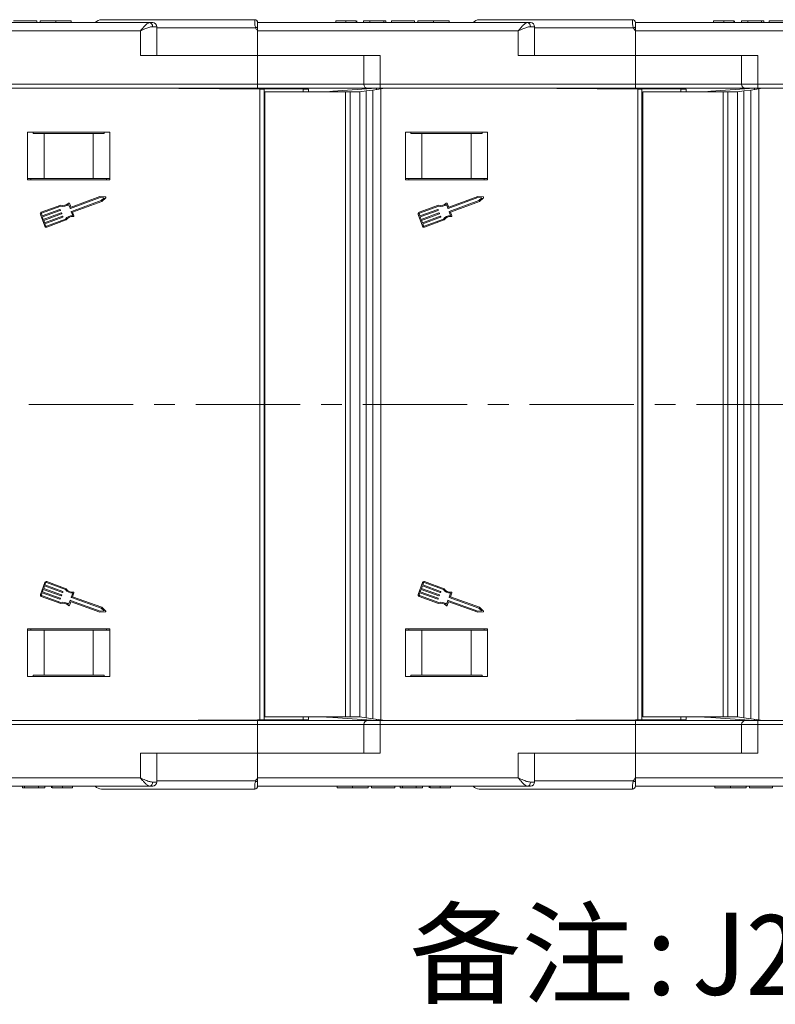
# Model space of a CAD drawing. Header units: millimetres. Extents: x 2390 to 3312, y -95 to 558.
# Tile 16 of 49: x 3054 to 3146, y 31 to 151. Entities that reach past the tile are written whole.
import ezdxf

# ---------------------------------------------------------------- set-up
doc = ezdxf.new("R2010")
doc.units = ezdxf.units.MM
doc.linetypes.add('CENTERX2', pattern=[20.32, 12.7, -2.54, 2.54, -2.54])
doc.styles.add('样式 1', font='仿宋_GB2312.ttf', dxfattribs={"width": 0.8, "height": 6})

msp = doc.modelspace()

# ---------------------------------------------------------------- linework, layer by layer
at = {"color": 7, "linetype": 'Continuous', "lineweight": 15}
for p, q in [((3036.97, 150.584), (3069.821, 150.584)), ((3056.086, 150.784), (3053.265, 150.784)), ((3056.086, 150.784), (3056.086, 150.584)), ((3056.496, 150.784), (3056.496, 150.584)), ((3058.399, 150.784), (3058.399, 150.584)), ((3060.291, 150.784), (3060.291, 150.584)), ((3063.97, 150.934), (3082.62, 150.934)), ((3069.821, 150.584), (3070.203, 150.584)), ((3070.193, 150.084), (3070.703, 150.084)), ((3070.703, 146.584), (3070.703, 150.084)), ((3082.735, 149.934), (3070.703, 149.934)), ((3082.62, 150.934), (3082.62, 150.934)), ((3082.97, 150.584), (3082.97, 150.058)), ((3082.97, 150.584), (3115.821, 150.584)), ((3082.97, 150.058), (3082.97, 149.584)), ((3092.496, 150.784), (3092.496, 150.584)), ((3093.732, 150.784), (3093.732, 150.584)), ((3094.973, 150.784), (3094.973, 150.584)), ((3095.06, 150.784), (3095.06, 150.584)), ((3095.881, 150.784), (3095.881, 150.584)), ((3096.65, 150.784), (3095.881, 150.784)), ((3096.65, 150.784), (3096.65, 150.584)), ((3098.342, 150.784), (3096.65, 150.784)), ((3098.342, 150.784), (3098.342, 150.584)), ((3098.599, 150.784), (3098.342, 150.784)), ((3098.599, 150.784), (3098.599, 150.584)), ((3099.265, 150.784), (3099.265, 150.584)), ((3102.086, 150.784), (3099.265, 150.784)), ((3102.086, 150.784), (3102.086, 150.584)), ((3102.496, 150.784), (3102.496, 150.584)), ((3104.399, 150.784), (3104.399, 150.584)), ((3106.291, 150.784), (3106.291, 150.584)), ((3109.97, 150.934), (3128.62, 150.934)), ((3115.821, 150.584), (3116.203, 150.584)), ((3116.193, 150.084), (3116.703, 150.084)), ((3116.703, 146.584), (3116.703, 150.084)), ((3128.735, 149.934), (3116.703, 149.934)), ((3128.62, 150.934), (3128.62, 150.934)), ((3128.97, 150.584), (3128.97, 150.058)), ((3128.97, 150.584), (3161.821, 150.584)), ((3128.97, 150.058), (3128.97, 149.584)), ((3138.496, 150.784), (3138.496, 150.584)), ((3139.732, 150.784), (3139.732, 150.584)), ((3140.973, 150.784), (3140.973, 150.584)), ((3141.06, 150.784), (3141.06, 150.584)), ((3141.881, 150.784), (3141.881, 150.584)), ((3142.65, 150.784), (3141.881, 150.784)), ((3142.65, 150.784), (3142.65, 150.584)), ((3144.342, 150.784), (3142.65, 150.784)), ((3144.342, 150.784), (3144.342, 150.584)), ((3144.599, 150.784), (3144.342, 150.784)), ((3144.599, 150.784), (3144.599, 150.584)), ((3145.265, 150.784), (3145.265, 150.584)), ((3148.086, 150.784), (3145.265, 150.784)), ((3068.703, 149.584), (3036.97, 149.584)), ((3068.703, 146.584), (3068.703, 149.584)), ((3082.97, 149.584), (3082.97, 146.584)), ((3114.703, 149.584), (3082.97, 149.584)), ((3114.703, 146.584), (3114.703, 149.584)), ((3160.703, 149.584), (3128.97, 149.584)), ((3128.97, 149.584), (3128.97, 146.584)), ((3068.703, 146.584), (3082.97, 146.584)), ((3097.891, 146.584), (3082.97, 146.584)), ((3082.97, 146.584), (3082.97, 143.084)), ((3095.891, 146.584), (3095.891, 143.084)), ((3097.891, 146.584), (3097.891, 143.084)), ((3114.703, 146.584), (3128.97, 146.584)), ((3143.891, 146.584), (3128.97, 146.584)), ((3128.97, 146.584), (3128.97, 143.084)), ((3141.891, 146.584), (3141.891, 143.084)), ((3143.891, 146.584), (3143.891, 143.084)), ((3051.891, 143.084), (3082.97, 143.084)), ((3082.97, 143.084), (3082.97, 142.584)), ((3082.97, 143.084), (3095.891, 143.084)), ((3095.891, 143.084), (3097.891, 143.084)), ((3097.891, 143.084), (3128.97, 143.084)), ((3097.891, 143.084), (3097.891, 142.584)), ((3128.97, 143.084), (3128.97, 142.584)), ((3128.97, 143.084), (3141.891, 143.084)), ((3141.891, 143.084), (3143.891, 143.084)), ((3143.891, 143.084), (3174.97, 143.084)), ((3143.891, 143.084), (3143.891, 142.584)), ((3082.97, 142.584), (3051.891, 142.584)), ((3082.968, 142.514), (3068.47, 142.584)), ((3083.26, 142.487), (3068.47, 142.584)), ((3088.51, 142.487), (3082.968, 142.514)), ((3082.968, 142.489), (3082.968, 142.514)), ((3096.354, 142.584), (3082.97, 142.584)), ((3083.26, 104.084), (3083.26, 142.487)), ((3083.26, 142.487), (3083.76, 142.484)), ((3083.76, 142.484), (3083.76, 104.084)), ((3083.874, 142.134), (3083.874, 104.084)), ((3083.874, 142.134), (3093.676, 142.134)), ((3088.51, 142.487), (3089.167, 142.484)), ((3088.51, 142.134), (3088.51, 142.487)), ((3089.167, 142.484), (3089.167, 142.134)), ((3090.927, 142.134), (3091.203, 142.153)), ((3091.373, 142.164), (3091.203, 142.153)), ((3091.203, 142.153), (3091.203, 142.134)), ((3092.143, 142.217), (3091.373, 142.164)), ((3091.373, 142.134), (3091.373, 142.164)), ((3097.47, 142.584), (3092.143, 142.217)), ((3092.143, 142.217), (3092.143, 142.134)), ((3093.676, 142.134), (3093.676, 104.084)), ((3093.676, 142.134), (3094.236, 142.134)), ((3094.236, 142.134), (3094.236, 104.084)), ((3094.236, 142.134), (3095.404, 142.134)), ((3095.404, 142.134), (3096.192, 142.249)), ((3095.404, 142.134), (3095.404, 104.084)), ((3096.192, 142.249), (3097.014, 142.37)), ((3096.192, 142.249), (3096.192, 104.084)), ((3097.891, 142.584), (3096.391, 142.584)), ((3097.014, 142.37), (3097.999, 142.514)), ((3097.014, 104.084), (3097.014, 142.37)), ((3097.47, 142.437), (3097.47, 142.584)), ((3128.97, 142.584), (3097.891, 142.584)), ((3098.47, 142.584), (3097.999, 142.514)), ((3097.999, 142.514), (3097.999, 104.084)), ((3128.968, 142.514), (3114.47, 142.584)), ((3129.26, 142.487), (3114.47, 142.584)), ((3134.51, 142.487), (3128.968, 142.514)), ((3128.968, 142.489), (3128.968, 142.514)), ((3142.354, 142.584), (3128.97, 142.584)), ((3129.26, 104.084), (3129.26, 142.487)), ((3129.26, 142.487), (3129.76, 142.484)), ((3129.76, 142.484), (3129.76, 104.084)), ((3129.874, 142.134), (3129.874, 104.084)), ((3129.874, 142.134), (3139.676, 142.134)), ((3134.51, 142.487), (3135.167, 142.484)), ((3134.51, 142.134), (3134.51, 142.487)), ((3135.167, 142.484), (3135.167, 142.134)), ((3136.927, 142.134), (3137.203, 142.153)), ((3137.373, 142.164), (3137.203, 142.153)), ((3137.203, 142.153), (3137.203, 142.134)), ((3138.143, 142.217), (3137.373, 142.164)), ((3137.373, 142.134), (3137.373, 142.164)), ((3143.47, 142.584), (3138.143, 142.217)), ((3138.143, 142.217), (3138.143, 142.134)), ((3139.676, 142.134), (3139.676, 104.084)), ((3139.676, 142.134), (3140.236, 142.134)), ((3140.236, 142.134), (3140.236, 104.084)), ((3140.236, 142.134), (3141.404, 142.134)), ((3141.404, 142.134), (3142.192, 142.249)), ((3141.404, 142.134), (3141.404, 104.084)), ((3142.192, 142.249), (3143.014, 142.37)), ((3142.192, 142.249), (3142.192, 104.084)), ((3143.891, 142.584), (3142.391, 142.584)), ((3143.014, 142.37), (3143.999, 142.514)), ((3143.014, 104.084), (3143.014, 142.37)), ((3143.47, 142.437), (3143.47, 142.584)), ((3174.97, 142.584), (3143.891, 142.584)), ((3144.47, 142.584), (3143.999, 142.514)), ((3143.999, 142.514), (3143.999, 104.084)), ((3064.97, 137.234), (3054.97, 137.234)), ((3054.97, 137.234), (3054.97, 131.434)), ((3055.637, 137.084), (3055.637, 137.234)), ((3056.97, 137.084), (3055.637, 137.084)), ((3056.97, 131.584), (3056.97, 137.084)), ((3062.97, 137.084), (3056.97, 137.084)), ((3062.97, 131.584), (3062.97, 137.084)), ((3064.304, 137.084), (3062.97, 137.084)), ((3064.304, 137.234), (3064.304, 137.084)), ((3064.97, 131.434), (3064.97, 137.234)), ((3110.97, 137.234), (3100.97, 137.234)), ((3100.97, 137.234), (3100.97, 131.434)), ((3101.637, 137.084), (3101.637, 137.234)), ((3102.97, 137.084), (3101.637, 137.084)), ((3102.97, 131.584), (3102.97, 137.084)), ((3108.97, 137.084), (3102.97, 137.084)), ((3108.97, 131.584), (3108.97, 137.084)), ((3110.304, 137.084), (3108.97, 137.084)), ((3110.304, 137.234), (3110.304, 137.084)), ((3110.97, 131.434), (3110.97, 137.234)), ((3056.97, 131.584), (3054.97, 131.584)), ((3054.97, 131.434), (3064.97, 131.434)), ((3055.37, 131.584), (3055.37, 131.434)), ((3062.97, 131.584), (3056.97, 131.584)), ((3064.97, 131.584), (3062.97, 131.584)), ((3064.57, 131.584), (3064.57, 131.434)), ((3102.97, 131.584), (3100.97, 131.584)), ((3100.97, 131.434), (3110.97, 131.434)), ((3101.37, 131.584), (3101.37, 131.434)), ((3108.97, 131.584), (3102.97, 131.584)), ((3110.97, 131.584), (3108.97, 131.584)), ((3110.57, 131.584), (3110.57, 131.434)), ((3059.017, 128.341), (3056.638, 127.472)), ((3060.14, 127.97), (3059.97, 128.434)), ((3060.216, 128.134), (3060.057, 128.568)), ((3063.793, 129.271), (3060.181, 127.951)), ((3063.774, 129.4), (3060.257, 128.115)), ((3060.312, 127.591), (3063.925, 128.911)), ((3060.446, 127.504), (3063.993, 128.8)), ((3064.439, 129.366), (3063.774, 129.4)), ((3064.282, 129.246), (3063.793, 129.271)), ((3063.925, 128.911), (3064.282, 129.246)), ((3063.993, 128.8), (3064.479, 129.255)), ((3105.017, 128.341), (3102.638, 127.472)), ((3106.14, 127.97), (3105.97, 128.434)), ((3106.216, 128.134), (3106.057, 128.568)), ((3109.793, 129.271), (3106.181, 127.951)), ((3109.774, 129.4), (3106.257, 128.115)), ((3106.312, 127.591), (3109.925, 128.911)), ((3106.446, 127.504), (3109.993, 128.8)), ((3110.439, 129.366), (3109.774, 129.4)), ((3110.282, 129.246), (3109.793, 129.271)), ((3109.925, 128.911), (3110.282, 129.246)), ((3109.993, 128.8), (3110.479, 129.255)), ((3056.524, 127.227), (3057.05, 125.788)), ((3056.644, 127.271), (3056.732, 127.031)), ((3059.023, 128.208), (3056.682, 127.353)), ((3056.732, 127.031), (3058.905, 127.825)), ((3058.949, 127.705), (3056.776, 126.911)), ((3056.885, 126.611), (3059.059, 127.405)), ((3059.103, 127.285), (3056.929, 126.491)), ((3058.946, 127.806), (3058.968, 127.746)), ((3059.1, 127.386), (3059.122, 127.326)), ((3060.462, 127.087), (3060.293, 127.55)), ((3060.615, 127.04), (3060.446, 127.504)), ((3102.524, 127.227), (3103.05, 125.788)), ((3102.644, 127.271), (3102.732, 127.031)), ((3105.023, 128.208), (3102.682, 127.353)), ((3102.732, 127.031), (3104.905, 127.825)), ((3104.949, 127.705), (3102.776, 126.911)), ((3102.885, 126.611), (3105.059, 127.405)), ((3105.103, 127.285), (3102.929, 126.491)), ((3104.946, 127.806), (3104.968, 127.746)), ((3105.1, 127.386), (3105.122, 127.326)), ((3106.462, 127.087), (3106.293, 127.55)), ((3106.615, 127.04), (3106.446, 127.504)), ((3056.776, 126.911), (3056.885, 126.611)), ((3056.929, 126.491), (3057.039, 126.191)), ((3057.039, 126.191), (3059.212, 126.985)), ((3059.256, 126.866), (3057.082, 126.071)), ((3057.082, 126.071), (3057.17, 125.832)), ((3057.252, 125.794), (3059.593, 126.649)), ((3057.296, 125.674), (3059.674, 126.542)), ((3059.253, 126.966), (3059.275, 126.906)), ((3102.776, 126.911), (3102.885, 126.611)), ((3102.929, 126.491), (3103.039, 126.191)), ((3103.039, 126.191), (3105.212, 126.985)), ((3105.256, 126.866), (3103.082, 126.071)), ((3103.082, 126.071), (3103.17, 125.832)), ((3103.252, 125.794), (3105.593, 126.649)), ((3103.296, 125.674), (3105.674, 126.542)), ((3105.253, 126.966), (3105.275, 126.906)), ((3083.26, 65.68), (3083.26, 104.084)), ((3083.76, 104.084), (3083.76, 65.684)), ((3083.874, 104.084), (3083.874, 66.034)), ((3093.676, 104.084), (3093.676, 66.034)), ((3094.236, 104.084), (3094.236, 66.034)), ((3095.404, 104.084), (3095.404, 66.034)), ((3096.192, 104.084), (3096.192, 65.918)), ((3097.014, 65.797), (3097.014, 104.084)), ((3097.999, 104.084), (3097.999, 65.653)), ((3129.26, 65.68), (3129.26, 104.084)), ((3129.76, 104.084), (3129.76, 65.684)), ((3129.874, 104.084), (3129.874, 66.034)), ((3139.676, 104.084), (3139.676, 66.034)), ((3140.236, 104.084), (3140.236, 66.034)), ((3141.404, 104.084), (3141.404, 66.034)), ((3142.192, 104.084), (3142.192, 65.918)), ((3143.014, 65.797), (3143.014, 104.084)), ((3143.999, 104.084), (3143.999, 65.653)), ((3057.05, 82.379), (3056.524, 80.94)), ((3056.885, 81.556), (3056.776, 81.256)), ((3059.059, 80.762), (3056.885, 81.556)), ((3057.039, 81.976), (3056.929, 81.676)), ((3056.929, 81.676), (3059.103, 80.882)), ((3059.212, 81.182), (3057.039, 81.976)), ((3057.17, 82.336), (3057.082, 82.096)), ((3057.082, 82.096), (3059.256, 81.302)), ((3059.593, 81.519), (3057.252, 82.374)), ((3059.674, 81.625), (3057.296, 82.494)), ((3103.05, 82.379), (3102.524, 80.94)), ((3102.885, 81.556), (3102.776, 81.256)), ((3105.059, 80.762), (3102.885, 81.556)), ((3103.039, 81.976), (3102.929, 81.676)), ((3102.929, 81.676), (3105.103, 80.882)), ((3105.212, 81.182), (3103.039, 81.976)), ((3103.17, 82.336), (3103.082, 82.096)), ((3103.082, 82.096), (3105.256, 81.302)), ((3105.593, 81.519), (3103.252, 82.374)), ((3105.674, 81.625), (3103.296, 82.494)), ((3056.638, 80.695), (3059.017, 79.826)), ((3056.732, 81.136), (3056.644, 80.897)), ((3056.682, 80.815), (3059.023, 79.96)), ((3058.905, 80.342), (3056.732, 81.136)), ((3056.776, 81.256), (3058.949, 80.462)), ((3058.968, 80.421), (3058.946, 80.361)), ((3059.122, 80.841), (3059.1, 80.781)), ((3059.275, 81.261), (3059.253, 81.201)), ((3060.293, 80.617), (3060.462, 81.08)), ((3063.925, 79.256), (3060.312, 80.576)), ((3060.446, 80.663), (3060.615, 81.127)), ((3063.993, 79.367), (3060.446, 80.663)), ((3102.638, 80.695), (3105.017, 79.826)), ((3102.732, 81.136), (3102.644, 80.897)), ((3102.682, 80.815), (3105.023, 79.96)), ((3104.905, 80.342), (3102.732, 81.136)), ((3102.776, 81.256), (3104.949, 80.462)), ((3104.968, 80.421), (3104.946, 80.361)), ((3105.122, 80.841), (3105.1, 80.781)), ((3105.275, 81.261), (3105.253, 81.201)), ((3106.293, 80.617), (3106.462, 81.08)), ((3109.925, 79.256), (3106.312, 80.576)), ((3106.446, 80.663), (3106.615, 81.127)), ((3109.993, 79.367), (3106.446, 80.663)), ((3059.97, 79.734), (3060.14, 80.197)), ((3060.057, 79.599), (3060.216, 80.033)), ((3060.181, 80.216), (3063.793, 78.896)), ((3060.257, 80.052), (3063.774, 78.767)), ((3064.282, 78.922), (3063.925, 79.256)), ((3064.479, 78.912), (3063.993, 79.367)), ((3105.97, 79.734), (3106.14, 80.197)), ((3106.057, 79.599), (3106.216, 80.033)), ((3106.181, 80.216), (3109.793, 78.896)), ((3106.257, 80.052), (3109.774, 78.767)), ((3110.282, 78.922), (3109.925, 79.256)), ((3110.479, 78.912), (3109.993, 79.367)), ((3063.774, 78.767), (3064.439, 78.802)), ((3063.793, 78.896), (3064.282, 78.922)), ((3109.774, 78.767), (3110.439, 78.802)), ((3109.793, 78.896), (3110.282, 78.922)), ((3064.97, 76.734), (3054.97, 76.734)), ((3054.97, 76.734), (3054.97, 70.934)), ((3056.97, 76.584), (3054.97, 76.584)), ((3055.37, 76.734), (3055.37, 76.584)), ((3056.97, 76.584), (3056.97, 71.084)), ((3062.97, 76.584), (3056.97, 76.584)), ((3062.97, 76.584), (3062.97, 71.084)), ((3064.97, 76.584), (3062.97, 76.584)), ((3064.57, 76.734), (3064.57, 76.584)), ((3064.97, 70.934), (3064.97, 76.734)), ((3110.97, 76.734), (3100.97, 76.734)), ((3100.97, 76.734), (3100.97, 70.934)), ((3102.97, 76.584), (3100.97, 76.584)), ((3101.37, 76.734), (3101.37, 76.584)), ((3102.97, 76.584), (3102.97, 71.084)), ((3108.97, 76.584), (3102.97, 76.584)), ((3108.97, 76.584), (3108.97, 71.084)), ((3110.97, 76.584), (3108.97, 76.584)), ((3110.57, 76.734), (3110.57, 76.584)), ((3110.97, 70.934), (3110.97, 76.734)), ((3054.97, 70.934), (3064.97, 70.934)), ((3055.637, 71.084), (3055.637, 70.934)), ((3056.97, 71.084), (3055.637, 71.084)), ((3062.97, 71.084), (3056.97, 71.084)), ((3064.304, 71.084), (3062.97, 71.084)), ((3064.304, 70.934), (3064.304, 71.084)), ((3100.97, 70.934), (3110.97, 70.934)), ((3101.637, 71.084), (3101.637, 70.934)), ((3102.97, 71.084), (3101.637, 71.084)), ((3108.97, 71.084), (3102.97, 71.084)), ((3110.304, 71.084), (3108.97, 71.084)), ((3110.304, 70.934), (3110.304, 71.084)), ((3093.676, 66.034), (3083.874, 66.034)), ((3088.51, 65.68), (3088.51, 66.034)), ((3089.167, 66.034), (3089.167, 65.684)), ((3091.203, 66.015), (3090.927, 66.034)), ((3091.203, 66.034), (3091.203, 66.015)), ((3091.203, 66.015), (3091.373, 66.003)), ((3091.373, 66.003), (3091.373, 66.034)), ((3091.373, 66.003), (3092.143, 65.95)), ((3092.143, 66.034), (3092.143, 65.95)), ((3094.236, 66.034), (3093.676, 66.034)), ((3095.404, 66.034), (3094.236, 66.034)), ((3096.192, 65.918), (3095.404, 66.034)), ((3139.676, 66.034), (3129.874, 66.034)), ((3134.51, 65.68), (3134.51, 66.034)), ((3135.167, 66.034), (3135.167, 65.684)), ((3137.203, 66.015), (3136.927, 66.034)), ((3137.203, 66.034), (3137.203, 66.015)), ((3137.203, 66.015), (3137.373, 66.003)), ((3137.373, 66.003), (3137.373, 66.034)), ((3137.373, 66.003), (3138.143, 65.95)), ((3138.143, 66.034), (3138.143, 65.95)), ((3140.236, 66.034), (3139.676, 66.034)), ((3141.404, 66.034), (3140.236, 66.034)), ((3142.192, 65.918), (3141.404, 66.034)), ((3082.97, 65.584), (3051.891, 65.584)), ((3051.891, 65.084), (3082.97, 65.084)), ((3068.47, 65.584), (3083.26, 65.68)), ((3068.47, 65.584), (3082.968, 65.654)), ((3082.968, 65.654), (3088.51, 65.68)), ((3082.968, 65.654), (3082.968, 65.678)), ((3082.97, 65.084), (3082.97, 65.584)), ((3096.354, 65.584), (3082.97, 65.584)), ((3082.97, 61.584), (3082.97, 65.084)), ((3082.97, 65.084), (3095.891, 65.084)), ((3083.76, 65.684), (3083.26, 65.68)), ((3089.167, 65.684), (3088.51, 65.68)), ((3092.143, 65.95), (3097.47, 65.584)), ((3095.891, 65.084), (3095.891, 61.584)), ((3095.891, 65.084), (3097.891, 65.084)), ((3097.014, 65.797), (3096.192, 65.918)), ((3097.891, 65.584), (3096.391, 65.584)), ((3097.999, 65.653), (3097.014, 65.797)), ((3097.47, 65.584), (3097.47, 65.73)), ((3128.97, 65.584), (3097.891, 65.584)), ((3097.891, 65.084), (3097.891, 65.584)), ((3097.891, 65.084), (3128.97, 65.084)), ((3097.891, 61.584), (3097.891, 65.084)), ((3097.999, 65.653), (3098.47, 65.584)), ((3114.47, 65.584), (3129.26, 65.68)), ((3114.47, 65.584), (3128.968, 65.654)), ((3128.968, 65.654), (3134.51, 65.68)), ((3128.968, 65.654), (3128.968, 65.678)), ((3142.354, 65.584), (3128.97, 65.584)), ((3128.97, 65.084), (3128.97, 65.584)), ((3128.97, 61.584), (3128.97, 65.084)), ((3128.97, 65.084), (3141.891, 65.084)), ((3129.76, 65.684), (3129.26, 65.68)), ((3135.167, 65.684), (3134.51, 65.68)), ((3138.143, 65.95), (3143.47, 65.584)), ((3141.891, 65.084), (3141.891, 61.584)), ((3141.891, 65.084), (3143.891, 65.084)), ((3143.014, 65.797), (3142.192, 65.918)), ((3143.891, 65.584), (3142.391, 65.584)), ((3143.999, 65.653), (3143.014, 65.797)), ((3143.47, 65.584), (3143.47, 65.73)), ((3174.97, 65.584), (3143.891, 65.584)), ((3143.891, 65.084), (3143.891, 65.584)), ((3143.891, 65.084), (3174.97, 65.084)), ((3143.891, 61.584), (3143.891, 65.084)), ((3143.999, 65.653), (3144.47, 65.584)), ((3068.703, 61.584), (3068.703, 58.584)), ((3068.703, 61.584), (3082.97, 61.584)), ((3070.703, 58.084), (3070.703, 61.584)), ((3082.97, 58.584), (3082.97, 61.584)), ((3097.891, 61.584), (3082.97, 61.584)), ((3114.703, 61.584), (3114.703, 58.584)), ((3114.703, 61.584), (3128.97, 61.584)), ((3116.703, 58.084), (3116.703, 61.584)), ((3128.97, 58.584), (3128.97, 61.584)), ((3143.891, 61.584), (3128.97, 61.584)), ((3068.703, 58.584), (3036.97, 58.584)), ((3036.97, 57.584), (3069.821, 57.584)), ((3054.342, 57.384), (3054.342, 57.584)), ((3054.599, 57.384), (3054.599, 57.584)), ((3056.291, 57.384), (3056.291, 57.584)), ((3057.06, 57.384), (3057.06, 57.584)), ((3057.881, 57.384), (3057.881, 57.584)), ((3057.968, 57.384), (3057.968, 57.584)), ((3059.209, 57.384), (3059.209, 57.584)), ((3060.445, 57.384), (3060.445, 57.584)), ((3069.821, 57.584), (3070.203, 57.584)), ((3070.193, 58.084), (3070.703, 58.084)), ((3082.735, 58.234), (3070.703, 58.234)), ((3114.703, 58.584), (3082.97, 58.584)), ((3082.97, 58.109), (3082.97, 58.584)), ((3082.97, 57.584), (3082.97, 58.109)), ((3082.97, 57.584), (3115.821, 57.584)), ((3092.65, 57.384), (3092.65, 57.584)), ((3094.542, 57.384), (3094.542, 57.584)), ((3096.445, 57.384), (3096.445, 57.584)), ((3096.855, 57.384), (3096.855, 57.584)), ((3099.676, 57.384), (3099.676, 57.584)), ((3100.342, 57.384), (3100.342, 57.584)), ((3100.599, 57.384), (3100.599, 57.584)), ((3102.291, 57.384), (3102.291, 57.584)), ((3103.06, 57.384), (3103.06, 57.584)), ((3103.881, 57.384), (3103.881, 57.584)), ((3103.968, 57.384), (3103.968, 57.584)), ((3105.209, 57.384), (3105.209, 57.584)), ((3106.445, 57.384), (3106.445, 57.584)), ((3115.821, 57.584), (3116.203, 57.584)), ((3116.193, 58.084), (3116.703, 58.084)), ((3128.735, 58.234), (3116.703, 58.234)), ((3160.703, 58.584), (3128.97, 58.584)), ((3128.97, 58.109), (3128.97, 58.584)), ((3128.97, 57.584), (3128.97, 58.109)), ((3128.97, 57.584), (3161.821, 57.584)), ((3138.65, 57.384), (3138.65, 57.584)), ((3140.542, 57.384), (3140.542, 57.584)), ((3142.445, 57.384), (3142.445, 57.584)), ((3142.855, 57.384), (3142.855, 57.584)), ((3145.676, 57.384), (3145.676, 57.584)), ((3054.342, 57.384), (3054.599, 57.384)), ((3054.599, 57.384), (3056.291, 57.384)), ((3056.291, 57.384), (3057.06, 57.384)), ((3063.97, 57.234), (3082.62, 57.234)), ((3082.62, 57.234), (3082.62, 57.234)), ((3096.855, 57.384), (3099.676, 57.384)), ((3100.342, 57.384), (3100.599, 57.384)), ((3100.599, 57.384), (3102.291, 57.384)), ((3102.291, 57.384), (3103.06, 57.384)), ((3109.97, 57.234), (3128.62, 57.234)), ((3128.62, 57.234), (3128.62, 57.234)), ((3142.855, 57.384), (3145.676, 57.384))]:
    msp.add_line(p, q, dxfattribs=at)
at = {"color": 1, "linetype": 'CENTERX2', "lineweight": 13}
msp.add_line((3230.395, 104.084), (2679.733, 104.084), dxfattribs=at)
at = {"color": 7, "linetype": 'Continuous', "lineweight": 15}
for centre, radius, start, end in [((3063.97, 149.934), 1, 90, 139.4584), ((3069.746, 150.139), 0.451, 352.91865, 80.4798), ((3070.203, 150.084), 0.5, 0, 90), ((3082.62, 150.584), 0.35, 0.00166, 90.00559), ((3082.62, 150.584), 0.35, 0, 90), ((3104.076, 110.037), 45.245, 117.80537, 118.14247), ((3109.97, 149.934), 1, 90, 139.4584), ((3115.746, 150.139), 0.451, 352.91865, 80.4798), ((3116.203, 150.084), 0.5, 0, 90), ((3128.62, 150.584), 0.35, 0.00166, 90.00559), ((3128.62, 150.584), 0.35, 0, 90), ((3150.076, 110.037), 45.245, 117.80537, 118.14247), ((3096.391, 143.084), 0.5, 180, 270), ((3142.391, 143.084), 0.5, 180, 270), ((3059.274, 129.255), 0.949, 254.2528, 315.58546), ((3059.274, 129.255), 1.076, 256.51116, 310.30711), ((3059.997, 128.546), 0.0638, 20.07046, 135.58546), ((3064.436, 129.302), 0.0638, 313.09192, 87.049), ((3105.274, 129.255), 0.949, 254.2528, 315.58546), ((3105.274, 129.255), 1.076, 256.51116, 310.30711), ((3105.997, 128.546), 0.0638, 20.07046, 135.58546), ((3110.436, 129.302), 0.0638, 313.09192, 87.049), ((3056.704, 127.293), 0.192, 110.07046, 200.07046), ((3056.704, 127.293), 0.0638, 110.07046, 200.07046), ((3058.916, 127.795), 0.0319, 20.07046, 110.07046), ((3058.938, 127.735), 0.0319, 290.07046, 20.07046), ((3059.07, 127.375), 0.0319, 20.07046, 110.07046), ((3059.092, 127.315), 0.0319, 290.07046, 20.07046), ((3060.17, 127.981), 0.0319, 200.07046, 290.07046), ((3060.246, 128.145), 0.0319, 200.07046, 290.07046), ((3060.323, 127.561), 0.0319, 110.07046, 200.07046), ((3102.704, 127.293), 0.192, 110.07046, 200.07046), ((3102.704, 127.293), 0.0638, 110.07046, 200.07046), ((3104.916, 127.795), 0.0319, 20.07046, 110.07046), ((3104.938, 127.735), 0.0319, 290.07046, 20.07046), ((3105.07, 127.375), 0.0319, 20.07046, 110.07046), ((3105.092, 127.315), 0.0319, 290.07046, 20.07046), ((3106.17, 127.981), 0.0319, 200.07046, 290.07046), ((3106.246, 128.145), 0.0319, 200.07046, 290.07046), ((3106.323, 127.561), 0.0319, 110.07046, 200.07046), ((3059.223, 126.956), 0.0319, 20.07046, 110.07046), ((3059.245, 126.896), 0.0319, 290.07046, 20.07046), ((3060.459, 126.01), 1.076, 89.8338, 143.62975), ((3060.459, 126.01), 0.949, 84.55545, 145.88812), ((3060.555, 127.018), 0.0638, 264.55545, 20.07046), ((3105.223, 126.956), 0.0319, 20.07046, 110.07046), ((3105.245, 126.896), 0.0319, 290.07046, 20.07046), ((3106.459, 126.01), 1.076, 89.8338, 143.62975), ((3106.459, 126.01), 0.949, 84.55545, 145.88812), ((3106.555, 127.018), 0.0638, 264.55545, 20.07046), ((3057.23, 125.853), 0.192, 200.07046, 290.07046), ((3057.23, 125.853), 0.0638, 200.07046, 290.07046), ((3103.23, 125.853), 0.192, 200.07046, 290.07046), ((3103.23, 125.853), 0.0638, 200.07046, 290.07046), ((3057.23, 82.314), 0.192, 69.92954, 159.92954), ((3057.23, 82.314), 0.0638, 69.92954, 159.92954), ((3060.459, 82.157), 0.949, 214.11188, 275.44455), ((3103.23, 82.314), 0.192, 69.92954, 159.92954), ((3103.23, 82.314), 0.0638, 69.92954, 159.92954), ((3106.459, 82.157), 0.949, 214.11188, 275.44455), ((3056.704, 80.875), 0.192, 159.92954, 249.92954), ((3056.704, 80.875), 0.0638, 159.92954, 249.92954), ((3058.916, 80.372), 0.0319, 249.92954, 339.92954), ((3058.938, 80.432), 0.0319, 339.92954, 69.92954), ((3059.07, 80.792), 0.0319, 249.92954, 339.92954), ((3059.092, 80.852), 0.0319, 339.92954, 69.92954), ((3059.223, 81.212), 0.0319, 249.92954, 339.92954), ((3059.245, 81.272), 0.0319, 339.92954, 69.92954), ((3060.459, 82.157), 1.076, 216.37025, 270.1662), ((3060.323, 80.606), 0.0319, 159.92954, 249.92954), ((3060.555, 81.149), 0.0638, 339.92954, 95.44455), ((3102.704, 80.875), 0.192, 159.92954, 249.92954), ((3102.704, 80.875), 0.0638, 159.92954, 249.92954), ((3104.916, 80.372), 0.0319, 249.92954, 339.92954), ((3104.938, 80.432), 0.0319, 339.92954, 69.92954), ((3105.07, 80.792), 0.0319, 249.92954, 339.92954), ((3105.092, 80.852), 0.0319, 339.92954, 69.92954), ((3105.223, 81.212), 0.0319, 249.92954, 339.92954), ((3105.245, 81.272), 0.0319, 339.92954, 69.92954), ((3106.459, 82.157), 1.076, 216.37025, 270.1662), ((3106.323, 80.606), 0.0319, 159.92954, 249.92954), ((3106.555, 81.149), 0.0638, 339.92954, 95.44455), ((3059.274, 78.913), 0.949, 44.41454, 105.7472), ((3059.274, 78.913), 1.076, 49.69289, 103.48884), ((3059.997, 79.621), 0.0638, 224.41454, 339.92954), ((3060.17, 80.186), 0.0319, 69.92954, 159.92954), ((3060.246, 80.022), 0.0319, 69.92954, 159.92954), ((3105.274, 78.913), 0.949, 44.41454, 105.7472), ((3105.274, 78.913), 1.076, 49.69289, 103.48884), ((3105.997, 79.621), 0.0638, 224.41454, 339.92954), ((3106.17, 80.186), 0.0319, 69.92954, 159.92954), ((3106.246, 80.022), 0.0319, 69.92954, 159.92954), ((3064.436, 78.865), 0.0638, 272.951, 46.90808), ((3110.436, 78.865), 0.0638, 272.951, 46.90808), ((3096.391, 65.084), 0.5, 90, 180), ((3142.391, 65.084), 0.5, 90, 180), ((3063.97, 58.234), 1, 220.5416, 270), ((3069.746, 58.028), 0.451, 279.5202, 7.08135), ((3070.203, 58.084), 0.5, 270, 0), ((3082.62, 57.584), 0.35, 269.99441, 359.99834), ((3082.62, 57.584), 0.35, 270, 0), ((3104.076, 98.13), 45.245, 241.85753, 242.19463), ((3109.97, 58.234), 1, 220.5416, 270), ((3115.746, 58.028), 0.451, 279.5202, 7.08135), ((3116.203, 58.084), 0.5, 270, 0), ((3128.62, 57.584), 0.35, 269.99441, 359.99834), ((3128.62, 57.584), 0.35, 270, 0), ((3150.076, 98.13), 45.245, 241.85753, 242.19463)]:
    msp.add_arc(centre, radius, start, end, dxfattribs=at)
for points, knots in [([(3058.399, 150.784), (3058.103, 150.784), (3057.513, 150.784), (3056.85, 150.784), (3056.534, 150.784), (3056.509, 150.784), (3056.496, 150.784)], [0, 0, 0, 0, 0.2799425, 0.558704, 0.7790449, 1, 1, 1, 1]), ([(3060.291, 150.784), (3060.271, 150.784), (3060.232, 150.784), (3059.766, 150.784), (3059.095, 150.784), (3058.631, 150.784), (3058.399, 150.784)], [0, 0, 0, 0, 0.280551, 0.5594882, 0.779434, 1, 1, 1, 1]), ([(3069.821, 150.584), (3069.793, 150.581), (3069.737, 150.574), (3069.631, 150.522), (3069.502, 150.431), (3069.386, 150.327), (3069.229, 150.174), (3069.074, 150.008), (3068.908, 149.82), (3068.829, 149.73), (3068.784, 149.678), (3068.758, 149.647), (3068.735, 149.621), (3068.72, 149.604), (3068.712, 149.595), (3068.706, 149.588), (3068.704, 149.586), (3068.703, 149.584)], [0, 0, 0, 0, 0.1010295, 0.2049461, 0.3371683, 0.4742971, 0.5161999, 0.7436507, 0.8530899, 0.914248, 0.9321698, 0.9601369, 0.976545, 0.9861936, 0.994698, 0.9959318, 1, 1, 1, 1]), ([(3068.703, 149.584), (3068.705, 149.585), (3068.716, 149.59), (3068.754, 149.606), (3068.8, 149.626), (3069.058, 149.737), (3069.454, 149.903), (3069.907, 150.058), (3070.114, 150.077), (3070.193, 150.084)], [0, 0, 0, 0, 0.0050875, 0.0203691, 0.0708073, 0.0890863, 0.5003107, 0.809226, 1, 1, 1, 1]), ([(3082.735, 149.934), (3082.724, 149.97), (3082.688, 150.083), (3082.651, 150.293), (3082.626, 150.547), (3082.618, 150.769), (3082.618, 150.909), (3082.62, 150.926), (3082.62, 150.934)], [0, 0, 0, 0, 0.07361036, 0.22528134, 0.41271887, 0.61605406, 0.82678302, 1, 1, 1, 1]), ([(3082.97, 149.584), (3082.969, 149.585), (3082.9, 149.678), (3082.816, 149.791), (3082.747, 149.912), (3082.735, 149.934)], [0, 0, 0, 0, 0.0120871, 0.8246302, 1, 1, 1, 1]), ([(3093.732, 150.784), (3093.537, 150.784), (3093.148, 150.784), (3092.703, 150.784), (3092.519, 150.784), (3092.504, 150.784), (3092.496, 150.784)], [0, 0, 0, 0, 0.2802457, 0.5584161, 0.7788266, 1, 1, 1, 1]), ([(3094.973, 150.784), (3094.91, 150.784), (3094.784, 150.784), (3094.343, 150.784), (3093.964, 150.784), (3093.732, 150.784)], [0, 0, 0, 0, 0.2801216, 0.5603549, 1, 1, 1, 1]), ([(3104.399, 150.784), (3104.103, 150.784), (3103.513, 150.784), (3102.85, 150.784), (3102.534, 150.784), (3102.509, 150.784), (3102.496, 150.784)], [0, 0, 0, 0, 0.2799425, 0.558704, 0.7790449, 1, 1, 1, 1]), ([(3106.291, 150.784), (3106.271, 150.784), (3106.232, 150.784), (3105.766, 150.784), (3105.095, 150.784), (3104.631, 150.784), (3104.399, 150.784)], [0, 0, 0, 0, 0.280551, 0.5594882, 0.779434, 1, 1, 1, 1]), ([(3115.821, 150.584), (3115.793, 150.581), (3115.737, 150.574), (3115.631, 150.522), (3115.502, 150.431), (3115.386, 150.327), (3115.229, 150.174), (3115.074, 150.008), (3114.908, 149.82), (3114.829, 149.73), (3114.784, 149.678), (3114.758, 149.647), (3114.735, 149.621), (3114.72, 149.604), (3114.712, 149.595), (3114.706, 149.588), (3114.704, 149.586), (3114.703, 149.584)], [0, 0, 0, 0, 0.1010295, 0.2049461, 0.3371683, 0.4742971, 0.5161999, 0.7436507, 0.8530899, 0.914248, 0.9321698, 0.9601369, 0.976545, 0.9861936, 0.994698, 0.9959318, 1, 1, 1, 1]), ([(3114.703, 149.584), (3114.705, 149.585), (3114.716, 149.59), (3114.754, 149.606), (3114.8, 149.626), (3115.058, 149.737), (3115.454, 149.903), (3115.907, 150.058), (3116.114, 150.077), (3116.193, 150.084)], [0, 0, 0, 0, 0.0050875, 0.0203691, 0.0708073, 0.0890863, 0.5003107, 0.809226, 1, 1, 1, 1]), ([(3128.735, 149.934), (3128.724, 149.97), (3128.688, 150.083), (3128.651, 150.293), (3128.626, 150.547), (3128.618, 150.769), (3128.618, 150.909), (3128.62, 150.926), (3128.62, 150.934)], [0, 0, 0, 0, 0.07361036, 0.22528134, 0.41271887, 0.61605406, 0.82678302, 1, 1, 1, 1]), ([(3128.97, 149.584), (3128.969, 149.585), (3128.9, 149.678), (3128.816, 149.791), (3128.747, 149.912), (3128.735, 149.934)], [0, 0, 0, 0, 0.0120871, 0.8246302, 1, 1, 1, 1]), ([(3139.732, 150.784), (3139.537, 150.784), (3139.148, 150.784), (3138.703, 150.784), (3138.519, 150.784), (3138.504, 150.784), (3138.496, 150.784)], [0, 0, 0, 0, 0.2802457, 0.5584161, 0.7788266, 1, 1, 1, 1]), ([(3140.973, 150.784), (3140.91, 150.784), (3140.784, 150.784), (3140.343, 150.784), (3139.964, 150.784), (3139.732, 150.784)], [0, 0, 0, 0, 0.2801216, 0.5603549, 1, 1, 1, 1]), ([(3068.703, 58.584), (3068.705, 58.582), (3068.716, 58.578), (3068.754, 58.561), (3068.8, 58.542), (3069.058, 58.43), (3069.454, 58.264), (3069.907, 58.109), (3070.114, 58.091), (3070.193, 58.084)], [0, 0, 0, 0, 0.00508751, 0.02036912, 0.07080725, 0.08908627, 0.50031067, 0.809226, 1, 1, 1, 1]), ([(3069.821, 57.584), (3069.793, 57.587), (3069.737, 57.593), (3069.631, 57.645), (3069.502, 57.736), (3069.386, 57.84), (3069.229, 57.993), (3069.074, 58.159), (3068.908, 58.347), (3068.829, 58.438), (3068.784, 58.49), (3068.758, 58.52), (3068.735, 58.546), (3068.72, 58.563), (3068.712, 58.572), (3068.706, 58.579), (3068.704, 58.582), (3068.703, 58.584)], [0, 0, 0, 0, 0.10102949, 0.20494614, 0.33716829, 0.47429709, 0.5161999, 0.74365074, 0.85308987, 0.91424801, 0.93216977, 0.96013693, 0.97654495, 0.98619361, 0.99469798, 0.99593178, 1, 1, 1, 1]), ([(3082.735, 58.234), (3082.724, 58.197), (3082.688, 58.084), (3082.651, 57.874), (3082.626, 57.621), (3082.618, 57.399), (3082.618, 57.259), (3082.62, 57.241), (3082.62, 57.234)], [0, 0, 0, 0, 0.0736104, 0.2252813, 0.4127189, 0.6160541, 0.826783, 1, 1, 1, 1]), ([(3082.97, 58.584), (3082.969, 58.582), (3082.9, 58.489), (3082.816, 58.376), (3082.747, 58.255), (3082.735, 58.234)], [0, 0, 0, 0, 0.0120871, 0.8246302, 1, 1, 1, 1]), ([(3114.703, 58.584), (3114.705, 58.582), (3114.716, 58.578), (3114.754, 58.561), (3114.8, 58.542), (3115.058, 58.43), (3115.454, 58.264), (3115.907, 58.109), (3116.114, 58.091), (3116.193, 58.084)], [0, 0, 0, 0, 0.00508751, 0.02036912, 0.07080725, 0.08908627, 0.50031067, 0.809226, 1, 1, 1, 1]), ([(3115.821, 57.584), (3115.793, 57.587), (3115.737, 57.593), (3115.631, 57.645), (3115.502, 57.736), (3115.386, 57.84), (3115.229, 57.993), (3115.074, 58.159), (3114.908, 58.347), (3114.829, 58.438), (3114.784, 58.49), (3114.758, 58.52), (3114.735, 58.546), (3114.72, 58.563), (3114.712, 58.572), (3114.706, 58.579), (3114.704, 58.582), (3114.703, 58.584)], [0, 0, 0, 0, 0.10102949, 0.20494614, 0.33716829, 0.47429709, 0.5161999, 0.74365074, 0.85308987, 0.91424801, 0.93216977, 0.96013693, 0.97654495, 0.98619361, 0.99469798, 0.99593178, 1, 1, 1, 1]), ([(3128.735, 58.234), (3128.724, 58.197), (3128.688, 58.084), (3128.651, 57.874), (3128.626, 57.621), (3128.618, 57.399), (3128.618, 57.259), (3128.62, 57.241), (3128.62, 57.234)], [0, 0, 0, 0, 0.0736104, 0.2252813, 0.4127189, 0.6160541, 0.826783, 1, 1, 1, 1]), ([(3128.97, 58.584), (3128.969, 58.582), (3128.9, 58.489), (3128.816, 58.376), (3128.747, 58.255), (3128.735, 58.234)], [0, 0, 0, 0, 0.0120871, 0.8246302, 1, 1, 1, 1]), ([(3057.968, 57.384), (3058.031, 57.384), (3058.156, 57.384), (3058.597, 57.384), (3058.977, 57.384), (3059.209, 57.384)], [0, 0, 0, 0, 0.28012164, 0.5603549, 1, 1, 1, 1]), ([(3059.209, 57.384), (3059.404, 57.384), (3059.793, 57.384), (3060.238, 57.384), (3060.421, 57.384), (3060.437, 57.384), (3060.445, 57.384)], [0, 0, 0, 0, 0.2802457, 0.5584161, 0.7788266, 1, 1, 1, 1]), ([(3092.65, 57.384), (3092.67, 57.384), (3092.709, 57.384), (3093.175, 57.384), (3093.846, 57.384), (3094.31, 57.384), (3094.542, 57.384)], [0, 0, 0, 0, 0.280551, 0.5594882, 0.779434, 1, 1, 1, 1]), ([(3094.542, 57.384), (3094.838, 57.384), (3095.428, 57.384), (3096.091, 57.384), (3096.407, 57.384), (3096.432, 57.384), (3096.445, 57.384)], [0, 0, 0, 0, 0.2799425, 0.558704, 0.7790449, 1, 1, 1, 1]), ([(3103.968, 57.384), (3104.031, 57.384), (3104.156, 57.384), (3104.597, 57.384), (3104.977, 57.384), (3105.209, 57.384)], [0, 0, 0, 0, 0.28012164, 0.5603549, 1, 1, 1, 1]), ([(3105.209, 57.384), (3105.404, 57.384), (3105.793, 57.384), (3106.238, 57.384), (3106.421, 57.384), (3106.437, 57.384), (3106.445, 57.384)], [0, 0, 0, 0, 0.2802457, 0.5584161, 0.7788266, 1, 1, 1, 1]), ([(3138.65, 57.384), (3138.67, 57.384), (3138.709, 57.384), (3139.175, 57.384), (3139.846, 57.384), (3140.31, 57.384), (3140.542, 57.384)], [0, 0, 0, 0, 0.280551, 0.5594882, 0.779434, 1, 1, 1, 1]), ([(3140.542, 57.384), (3140.838, 57.384), (3141.428, 57.384), (3142.091, 57.384), (3142.407, 57.384), (3142.432, 57.384), (3142.445, 57.384)], [0, 0, 0, 0, 0.2799425, 0.558704, 0.7790449, 1, 1, 1, 1])]:
    msp.add_open_spline(points, degree=3, knots=knots, dxfattribs=at)

# ---------------------------------------------------------------- texts
at = {"color": 5, "lineweight": 9, "insert": (3022.187, 42.162), "char_height": 10, "attachment_point": 1, "style": '样式 1'}
msp.add_mtext_dynamic_manual_height_columns('{\\W5.8268;\\C7;  \\W1;备注:J25F.1.77S可选装斜接头。}', width=351.47686, gutter_width=30, heights=[0], dxfattribs=at)

doc.saveas('drawing.dxf')
